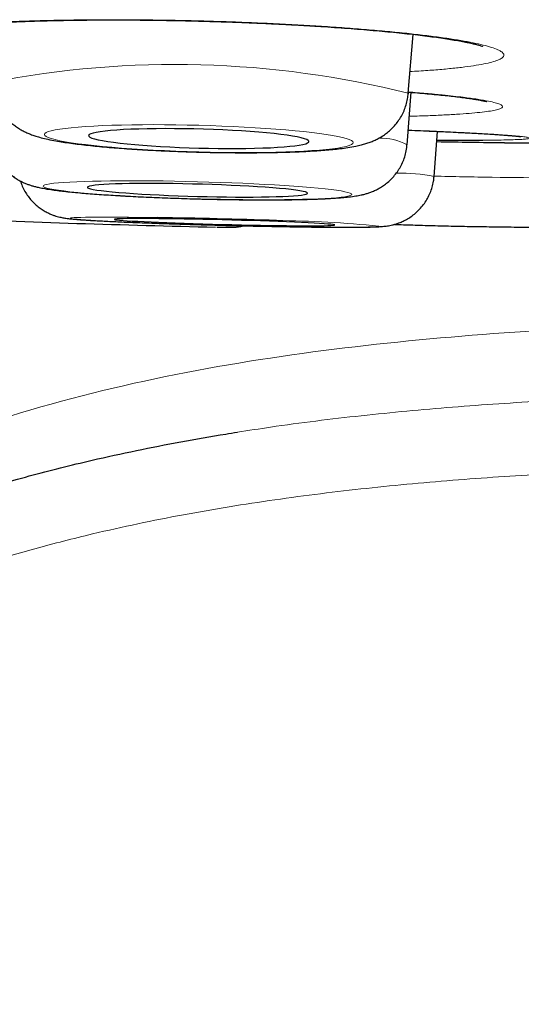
# Model space of a CAD drawing. Header units: millimetres. Extents: x 8 to 961, y 12 to 932.
# Tile 102 of 177: x 559.13 to 561.92, y 443.69 to 449.17. Entities that reach past the tile are written whole.
import ezdxf

# ---------------------------------------------------------------- set-up
doc = ezdxf.new("R2010")
doc.units = ezdxf.units.MM

msp = doc.modelspace()

# ---------------------------------------------------------------- linework, layer by layer
at = {"color": 7, "linetype": 'Continuous', "lineweight": 30}
for p, q in [((561.2877, 448.7614), (561.3138, 449.0896)), ((561.2805, 448.4746), (561.3037, 448.7671)), ((561.2877, 448.7614), (561.2873, 448.7592)), ((561.4312, 448.2989), (561.4507, 448.5496)), ((561.8368, 448.4867), (562.4354, 448.4867)), ((561.4312, 448.2989), (561.4304, 448.2981))]:
    msp.add_line(p, q, dxfattribs=at)
at = {"color": 8, "linetype": 'Continuous', "lineweight": 0}
msp.add_line((561.8231, 448.4868), (562.4354, 448.4868), dxfattribs=at)
at = {"color": 8, "linetype": 'Continuous', "lineweight": 0, "flags": 128}
for points in [[(560.122, 448.4356), (560.1862, 448.4341), (560.25, 448.433), (560.3131, 448.4324), (560.3751, 448.4322), (560.4357, 448.4324), (560.4946, 448.433), (560.5514, 448.4341), (560.6057, 448.4356), (560.6574, 448.4375), (560.7061, 448.4399), (560.7515, 448.4426), (560.7934, 448.4457), (560.8315, 448.4491), (560.8657, 448.4529), (560.8957, 448.457), (560.9213, 448.4614), (560.9425, 448.466), (560.9592, 448.4709), (560.9711, 448.4761), (560.9783, 448.4814), (560.9807, 448.4868), (560.9783, 448.4924), (560.9711, 448.4981), (560.9592, 448.5039), (560.9425, 448.5096), (560.9213, 448.5154), (560.8957, 448.5212), (560.8657, 448.5269), (560.8315, 448.5325), (560.7934, 448.5379), (560.7515, 448.5432), (560.7061, 448.5483), (560.6574, 448.5532), (560.6057, 448.5579), (560.5514, 448.5623), (560.4946, 448.5664), (560.4357, 448.5701), (560.3751, 448.5736), (560.3131, 448.5766), (560.25, 448.5793), (560.1862, 448.5816), (560.122, 448.5835), (560.0579, 448.585), (559.994, 448.5861), (559.9309, 448.5868), (559.8689, 448.587), (559.8083, 448.5867), (559.7495, 448.5861), (559.6927, 448.585), (559.6383, 448.5835), (559.5866, 448.5816), (559.538, 448.5793), (559.4926, 448.5765), (559.4507, 448.5735), (559.4126, 448.57), (559.3784, 448.5662), (559.3484, 448.5621), (559.3227, 448.5577), (559.3015, 448.5531), (559.2849, 448.5482), (559.2729, 448.5431), (559.2657, 448.5378), (559.2633, 448.5323), (559.2657, 448.5267), (559.2729, 448.521), (559.2849, 448.5153), (559.3015, 448.5095), (559.3227, 448.5037), (559.3484, 448.4979), (559.3784, 448.4922), (559.4126, 448.4867), (559.4507, 448.4812), (559.4926, 448.4759), (559.538, 448.4708), (559.5866, 448.4659), (559.6383, 448.4612), (559.6927, 448.4568), (559.7495, 448.4528), (559.8083, 448.449), (559.8689, 448.4456), (559.9309, 448.4425), (559.994, 448.4398), (560.0579, 448.4375), (560.122, 448.4356)], [(560.1148, 448.1744), (560.1789, 448.1728), (560.2427, 448.1715), (560.3058, 448.1705), (560.3679, 448.1697), (560.4285, 448.1693), (560.4873, 448.1692), (560.5441, 448.1693), (560.5985, 448.1697), (560.6501, 448.1705), (560.6988, 448.1715), (560.7442, 448.1728), (560.7861, 448.1744), (560.8242, 448.1762), (560.8584, 448.1784), (560.8884, 448.1807), (560.9141, 448.1833), (560.9353, 448.1861), (560.9519, 448.1891), (560.9638, 448.1922), (560.971, 448.1956), (560.9734, 448.1991), (560.971, 448.2027), (560.9638, 448.2064), (560.9519, 448.2103), (560.9353, 448.2141), (560.9141, 448.2181), (560.8884, 448.222), (560.8584, 448.226), (560.8242, 448.2299), (560.7861, 448.2338), (560.7442, 448.2376), (560.6988, 448.2413), (560.6501, 448.2449), (560.5985, 448.2484), (560.5441, 448.2518), (560.4873, 448.2549), (560.4285, 448.2579), (560.3679, 448.2607), (560.3058, 448.2633), (560.2427, 448.2656), (560.1789, 448.2677), (560.1148, 448.2696), (560.0506, 448.2711), (559.9868, 448.2724), (559.9237, 448.2735), (559.8617, 448.2742), (559.801, 448.2746), (559.7422, 448.2748), (559.6854, 448.2746), (559.631, 448.2742), (559.5794, 448.2734), (559.5307, 448.2724), (559.4853, 448.2711), (559.4434, 448.2695), (559.4053, 448.2677), (559.3711, 448.2656), (559.3411, 448.2632), (559.3154, 448.2607), (559.2942, 448.2579), (559.2776, 448.2549), (559.2657, 448.2517), (559.2585, 448.2483), (559.2561, 448.2448), (559.2585, 448.2412), (559.2657, 448.2375), (559.2776, 448.2337), (559.2942, 448.2298), (559.3154, 448.2259), (559.3411, 448.2219), (559.3711, 448.218), (559.4053, 448.2141), (559.4434, 448.2102), (559.4853, 448.2064), (559.5307, 448.2026), (559.5794, 448.199), (559.631, 448.1955), (559.6854, 448.1922), (559.7422, 448.189), (559.801, 448.186), (559.8617, 448.1832), (559.9237, 448.1807), (559.9868, 448.1783), (560.0506, 448.1762), (560.1148, 448.1744)], [(559.8934, 448.0697), (559.8368, 448.0705), (559.7824, 448.0712), (559.7307, 448.0718), (559.682, 448.0722), (559.6366, 448.0724), (559.5946, 448.0725), (559.5565, 448.0724), (559.5223, 448.0722), (559.4923, 448.0718), (559.4665, 448.0712), (559.4453, 448.0706), (559.4286, 448.0697), (559.4167, 448.0687), (559.4095, 448.0676), (559.407, 448.0664), (559.4094, 448.065), (559.4165, 448.0635), (559.4284, 448.0619), (559.445, 448.0602), (559.4662, 448.0585), (559.4919, 448.0566), (559.5218, 448.0547), (559.556, 448.0527), (559.5941, 448.0507), (559.6359, 448.0486), (559.6813, 448.0465), (559.73, 448.0444), (559.7816, 448.0423), (559.836, 448.0402), (559.8927, 448.0382), (559.9516, 448.0361), (560.0122, 448.0342), (560.0742, 448.0322), (560.1373, 448.0304), (560.2011, 448.0286), (560.2653, 448.0269), (560.3294, 448.0253), (560.3933, 448.0238), (560.4564, 448.0225), (560.5184, 448.0212), (560.579, 448.0201), (560.6379, 448.0191), (560.6947, 448.0183), (560.7491, 448.0176), (560.8008, 448.017), (560.8495, 448.0167), (560.8949, 448.0164), (560.9368, 448.0163), (560.975, 448.0164), (561.0091, 448.0167), (561.0392, 448.017), (561.0649, 448.0176), (561.0861, 448.0183), (561.1028, 448.0191), (561.1148, 448.0201), (561.122, 448.0212), (561.1244, 448.0225), (561.1244, 448.0225)]]:
    msp.add_lwpolyline(points, dxfattribs=at)
at = {"color": 7, "linetype": 'Continuous', "lineweight": 30, "flags": 128}
for points in [[(560.122, 448.4568), (560.1762, 448.4555), (560.2299, 448.4547), (560.2828, 448.4544), (560.3344, 448.4544), (560.3844, 448.4549), (560.4323, 448.4558), (560.4778, 448.4572), (560.5205, 448.4589), (560.5601, 448.461), (560.5962, 448.4636), (560.6286, 448.4665), (560.6571, 448.4697), (560.6814, 448.4732), (560.7013, 448.477), (560.7167, 448.4811), (560.7274, 448.4854), (560.7334, 448.4899), (560.7346, 448.4945), (560.731, 448.4993), (560.7226, 448.5041), (560.7096, 448.509), (560.6919, 448.5139), (560.6698, 448.5187), (560.6434, 448.5235), (560.6129, 448.5282), (560.5786, 448.5327), (560.5407, 448.537), (560.4995, 448.5412), (560.4554, 448.545), (560.4086, 448.5486), (560.3596, 448.5519), (560.3088, 448.5549), (560.2565, 448.5575), (560.2031, 448.5597), (560.1491, 448.5616), (560.0949, 448.563), (560.0409, 448.564), (559.9876, 448.5646), (559.9353, 448.5648), (559.8844, 448.5645), (559.8354, 448.5638), (559.7887, 448.5627), (559.7446, 448.5611), (559.7034, 448.5592), (559.6655, 448.5569), (559.6311, 448.5542), (559.6007, 448.5511), (559.5742, 448.5477), (559.5521, 448.544), (559.5345, 448.5401), (559.5214, 448.5359), (559.513, 448.5315), (559.5094, 448.5269), (559.5106, 448.5222), (559.5166, 448.5174), (559.5274, 448.5126), (559.5427, 448.5077), (559.5626, 448.5028), (559.5869, 448.498), (559.6154, 448.4933), (559.6478, 448.4887), (559.684, 448.4842), (559.7236, 448.48), (559.7663, 448.476), (559.8118, 448.4722), (559.8597, 448.4688), (559.9096, 448.4657), (559.9613, 448.4629), (560.0141, 448.4604), (560.0679, 448.4584), (560.122, 448.4568)], [(560.1148, 448.188), (560.1689, 448.1867), (560.2226, 448.1857), (560.2755, 448.1849), (560.3271, 448.1844), (560.3771, 448.1843), (560.425, 448.1844), (560.4705, 448.1848), (560.5132, 448.1855), (560.5528, 448.1865), (560.5889, 448.1878), (560.6214, 448.1894), (560.6498, 448.1912), (560.6741, 448.1932), (560.694, 448.1955), (560.7094, 448.1979), (560.7201, 448.2006), (560.7261, 448.2034), (560.7273, 448.2064), (560.7237, 448.2095), (560.7154, 448.2127), (560.7023, 448.2159), (560.6846, 448.2193), (560.6625, 448.2226), (560.6361, 448.2259), (560.6056, 448.2292), (560.5713, 448.2325), (560.5334, 448.2356), (560.4922, 448.2387), (560.4481, 448.2416), (560.4013, 448.2444), (560.3524, 448.2469), (560.3015, 448.2493), (560.2492, 448.2515), (560.1958, 448.2535), (560.1419, 448.2552), (560.0876, 448.2566), (560.0337, 448.2578), (559.9803, 448.2587), (559.928, 448.2593), (559.8771, 448.2596), (559.8282, 448.2596), (559.7814, 448.2593), (559.7373, 448.2588), (559.6961, 448.2579), (559.6582, 448.2568), (559.6239, 448.2554), (559.5934, 448.2537), (559.567, 448.2518), (559.5449, 448.2496), (559.5272, 448.2473), (559.5141, 448.2447), (559.5058, 448.2419), (559.5022, 448.239), (559.5034, 448.236), (559.5094, 448.2329), (559.5201, 448.2296), (559.5355, 448.2263), (559.5554, 448.223), (559.5797, 448.2197), (559.6081, 448.2164), (559.6406, 448.2131), (559.6767, 448.2099), (559.7163, 448.2068), (559.759, 448.2038), (559.8045, 448.2009), (559.8524, 448.1983), (559.9024, 448.1958), (559.954, 448.1935), (560.0069, 448.1914), (560.0606, 448.1896), (560.1148, 448.188)], [(560.8785, 448.0287), (560.8761, 448.0299), (560.8689, 448.0312), (560.8571, 448.0326), (560.8406, 448.034), (560.8196, 448.0356), (560.7943, 448.0372), (560.7648, 448.0389), (560.7314, 448.0406), (560.6944, 448.0424), (560.654, 448.0442), (560.6106, 448.0459), (560.5645, 448.0477), (560.5161, 448.0494), (560.4657, 448.0511), (560.4137, 448.0528), (560.3605, 448.0543), (560.3067, 448.0558), (560.2525, 448.0572), (560.1984, 448.0586), (560.1448, 448.0598), (560.0922, 448.0608), (560.041, 448.0618), (559.9915, 448.0626), (559.9441, 448.0633), (559.8993, 448.0638), (559.8573, 448.0642), (559.8185, 448.0644), (559.7833, 448.0644), (559.7518, 448.0644), (559.7243, 448.0641), (559.701, 448.0637), (559.6822, 448.0631), (559.668, 448.0624), (559.6584, 448.0616), (559.6536, 448.0606), (559.6536, 448.0595), (559.6583, 448.0583), (559.6678, 448.057), (559.682, 448.0555), (559.7008, 448.054), (559.724, 448.0524), (559.7514, 448.0508), (559.7829, 448.0491), (559.8181, 448.0473), (559.8568, 448.0456), (559.8988, 448.0438), (559.9436, 448.042), (559.9909, 448.0403), (560.0404, 448.0386), (560.0916, 448.0369), (560.1442, 448.0353), (560.1978, 448.0337), (560.2518, 448.0323), (560.306, 448.0309), (560.3599, 448.0297), (560.4131, 448.0285), (560.465, 448.0275), (560.5155, 448.0266), (560.5639, 448.0259), (560.6101, 448.0253), (560.6535, 448.0248), (560.6939, 448.0245), (560.731, 448.0244), (560.7644, 448.0244), (560.7939, 448.0246), (560.8193, 448.0249), (560.8404, 448.0254), (560.8569, 448.026), (560.8688, 448.0268), (560.876, 448.0277), (560.8785, 448.0287)]]:
    msp.add_lwpolyline(points, dxfattribs=at)
at = {"color": 8, "linetype": 'Continuous', "lineweight": 0}
for centre, radius, start, end in [((559.9912, 443.6061), 5.3158, 75.8839, 101.0607), ((561.1354, 448.2086), 0.303, 61.391, 92.2751), ((561.236, 447.3042), 1.0137, 78.8971, 90.7524), ((562.2887, 486.1668), 37.8761, 268.70052, 269.19216), ((562.2406, 480.0319), 31.7412, 269.12276, 270.37477), ((560.4916, 441.6558), 6.398, 84.32362, 89.43634)]:
    msp.add_arc(centre, radius, start, end, dxfattribs=at)
at = {"color": 7, "linetype": 'Continuous', "lineweight": 30}
for centre, radius, start, end in [((563.6023, 578.4747), 130, 269.049736, 269.215851), ((561.8368, 449.4867), 1, 269.2159, 270), ((561.926, 526.0001), 78.0018, 267.608542, 268.743773), ((559.2464, 408.1301), 39.9448, 88.12335, 89.072)]:
    msp.add_arc(centre, radius, start, end, dxfattribs=at)
at = {"color": 8, "linetype": 'Continuous', "lineweight": 0}
for points, knots in [([(560.789, 449.1356), (560.745, 449.1383), (560.6569, 449.1436), (560.5196, 449.1505), (560.38, 449.1565), (560.2387, 449.1616), (560.0967, 449.1656), (559.9548, 449.1685), (559.8142, 449.1704), (559.676, 449.1713), (559.5411, 449.171), (559.4103, 449.1696), (559.2846, 449.1672), (559.1651, 449.1638), (559.0526, 449.1593), (558.9476, 449.1538), (558.851, 449.1473), (558.7636, 449.1399), (558.6861, 449.1317), (558.6188, 449.1226), (558.5622, 449.1129), (558.5167, 449.1024), (558.4831, 449.0914), (558.4611, 449.0798), (558.4508, 449.0678), (558.4524, 449.0555), (558.4663, 449.0429), (558.4921, 449.0301), (558.5293, 449.0172), (558.5779, 449.0044), (558.6378, 448.9917), (558.7083, 448.9791), (558.7891, 448.9668), (558.8751, 448.9553), (558.9385, 448.9482), (558.9683, 448.9449)], [0, 0, 0, 0, 0.030354, 0.060816, 0.091278, 0.121631, 0.151985, 0.182447, 0.212909, 0.243263, 0.273617, 0.304079, 0.334541, 0.364894, 0.395248, 0.42571, 0.456172, 0.486526, 0.516879, 0.547342, 0.577804, 0.608157, 0.638511, 0.668973, 0.699435, 0.729789, 0.760142, 0.790604, 0.821067, 0.85142, 0.881774, 0.912236, 0.942698, 0.973052, 1, 1, 1, 1]), ([(561.2973, 448.8826), (561.314, 448.8835), (561.3654, 448.8863), (561.4424, 448.892), (561.5278, 448.8995), (561.6029, 448.908), (561.6674, 448.9172), (561.7212, 448.9271), (561.7638, 448.9378), (561.7948, 448.9489), (561.8138, 448.9606), (561.8209, 448.9727), (561.8162, 448.9851), (561.7997, 448.9978), (561.771, 449.0106), (561.7307, 449.0234), (561.6792, 449.0363), (561.6169, 449.049), (561.5438, 449.0614), (561.4606, 449.0736), (561.3682, 449.0854), (561.2671, 449.0968), (561.1578, 449.1075), (561.0411, 449.1176), (560.9184, 449.1271), (560.8321, 449.1328), (560.789, 449.1356)], [0, 0, 0, 0, 0.020507, 0.063168, 0.105828, 0.148337, 0.190846, 0.233507, 0.276167, 0.318676, 0.361185, 0.403845, 0.446506, 0.489015, 0.531523, 0.574184, 0.616844, 0.659353, 0.701862, 0.744523, 0.787183, 0.829692, 0.872193, 0.914846, 0.957499, 1, 1, 1, 1]), ([(561.5929, 448.7394), (561.5747, 448.7416), (561.5385, 448.746), (561.4701, 448.7532), (561.3884, 448.761), (561.3216, 448.7664), (561.2883, 448.7692)], [0, 0, 0, 0, 0.215261, 0.430523, 0.716204, 1, 1, 1, 1]), ([(561.2931, 448.6338), (561.2995, 448.634), (561.3411, 448.635), (561.4099, 448.6374), (561.498, 448.6412), (561.5757, 448.6458), (561.6435, 448.6509), (561.7004, 448.6566), (561.7459, 448.6629), (561.78, 448.6696), (561.8025, 448.6768), (561.8132, 448.6844), (561.8116, 448.6923), (561.7981, 448.7006), (561.7729, 448.709), (561.7328, 448.7183), (561.6755, 448.7285), (561.6204, 448.7358), (561.5929, 448.7394)], [0, 0, 0, 0, 0.01163, 0.075307, 0.138985, 0.202889, 0.266794, 0.330471, 0.394149, 0.458053, 0.521958, 0.585635, 0.649313, 0.713217, 0.777122, 0.840799, 0.9204, 1, 1, 1, 1]), ([(561.7636, 448.5333), (561.7462, 448.5344), (561.7115, 448.5365), (561.646, 448.5402), (561.567, 448.5443), (561.4712, 448.5489), (561.378, 448.5531), (561.3133, 448.5557), (561.287, 448.5568)], [0, 0, 0, 0, 0.14477, 0.290124, 0.480269, 0.670414, 0.866083, 1, 1, 1, 1]), ([(561.7023, 448.5004), (561.7263, 448.5006), (561.7751, 448.501), (561.8344, 448.5021), (561.8834, 448.5035), (561.9211, 448.5053), (561.9474, 448.5075), (561.9616, 448.5101), (561.9638, 448.5129), (561.9542, 448.516), (561.9326, 448.5195), (561.896, 448.5235), (561.8425, 448.5281), (561.79, 448.5316), (561.7636, 448.5333)], [0, 0, 0, 0, 0.079027, 0.160186, 0.239055, 0.317923, 0.399083, 0.480242, 0.559111, 0.637979, 0.719139, 0.800298, 0.899595, 1, 1, 1, 1]), ([(563.6023, 447.4855), (563.2855, 447.483), (562.6518, 447.478), (561.7022, 447.4268), (560.7556, 447.3324), (559.8174, 447.1754), (559.0126, 446.9598), (558.3462, 446.7061), (557.8121, 446.4439), (557.3093, 446.1257), (556.8498, 445.7468), (556.449, 445.306), (556.1202, 444.8096), (555.8703, 444.2676), (555.7714, 443.8838), (555.7219, 443.6918)], [0, 0, 0, 0, 0.10003, 0.200056, 0.300173, 0.400239, 0.500131, 0.562636, 0.625145, 0.687668, 0.750125, 0.812616, 0.875055, 0.937489, 1, 1, 1, 1]), ([(560.3375, 446.8755), (560.3989, 446.8851), (560.6277, 446.9208), (561.0261, 446.9696), (561.5351, 447.0175), (562.0482, 447.0512), (562.5648, 447.0739), (562.9101, 447.0808), (563.083, 447.0842)], [0, 0, 0, 0, 0.067804, 0.2526758, 0.4377559, 0.6249147, 0.8122321, 1, 1, 1, 1]), ([(563.6023, 446.6807), (563.4326, 446.6801), (563.0932, 446.6788), (562.5839, 446.6668), (562.0748, 446.6456), (561.5648, 446.6126), (561.1398, 446.5736), (560.7996, 446.5341), (560.5447, 446.5), (560.2901, 446.4611), (560.036, 446.4167), (559.7828, 446.3666), (559.5071, 446.305), (559.2094, 446.2289), (558.9173, 446.1418), (558.6542, 446.0519), (558.4457, 445.972), (558.2656, 445.8959), (558.1131, 445.8262), (557.9628, 445.7517), (557.8143, 445.6716), (557.6681, 445.5857), (557.524, 445.4931), (557.3834, 445.3939), (557.2465, 445.2874), (557.1135, 445.1725), (556.9856, 445.0486), (556.8643, 444.9159), (556.7664, 444.7943), (556.689, 444.6868), (556.6287, 444.5955), (556.5616, 444.4841), (556.4911, 444.3515), (556.4209, 444.1958), (556.3597, 444.0362), (556.3269, 443.9273), (556.3105, 443.8728)], [0, 0, 0, 0, 0.060628, 0.121302, 0.182117, 0.242982, 0.304429, 0.335184, 0.365947, 0.396828, 0.427722, 0.45866, 0.489617, 0.529312, 0.569067, 0.59908, 0.629092, 0.649146, 0.669115, 0.689144, 0.709172, 0.729462, 0.74975, 0.770355, 0.790957, 0.811704, 0.83322, 0.854758, 0.876269, 0.889489, 0.902709, 0.915993, 0.936821, 0.957651, 0.978825, 1, 1, 1, 1])]:
    msp.add_open_spline(points, degree=3, knots=knots, dxfattribs=at)
at = {"color": 7, "linetype": 'Continuous', "lineweight": 30}
for points, knots in [([(558.5682, 449.105), (558.5681, 449.105), (558.5679, 449.1049), (558.5713, 449.1061), (558.5783, 449.1082), (558.5899, 449.1112), (558.6059, 449.1147), (558.6267, 449.1187), (558.6519, 449.1229), (558.6818, 449.1273), (558.7161, 449.1316), (558.755, 449.1359), (558.7984, 449.1402), (558.8461, 449.1443), (558.8978, 449.1482), (558.9534, 449.1519), (559.0125, 449.1553), (559.0748, 449.1584), (559.1401, 449.1611), (559.208, 449.1635), (559.2782, 449.1656), (559.3503, 449.1673), (559.4241, 449.1685), (559.4993, 449.1694), (559.5761, 449.17), (559.6547, 449.1701), (559.7353, 449.1699), (559.8174, 449.1693), (559.9005, 449.1683), (559.9843, 449.1669), (560.0683, 449.1651), (560.1522, 449.163), (560.2361, 449.1605), (560.3197, 449.1577), (560.4029, 449.1545), (560.4854, 449.151), (560.567, 449.1471), (560.6476, 449.1429), (560.7188, 449.1388), (560.7765, 449.1353), (560.8333, 449.1316), (560.8966, 449.1273), (560.9697, 449.1219), (561.0404, 449.1163), (561.1087, 449.1104), (561.1744, 449.1043), (561.2373, 449.098), (561.2973, 449.0916), (561.3539, 449.085), (561.407, 449.0784), (561.4565, 449.0716), (561.5023, 449.0649), (561.544, 449.0581), (561.5816, 449.0515), (561.6145, 449.0451), (561.6416, 449.0392), (561.6636, 449.0339), (561.6802, 449.0294), (561.6923, 449.0256), (561.6997, 449.0231), (561.7032, 449.0216), (561.703, 449.0217), (561.7029, 449.0217)], [0, 0, 0, 0, 0.004942, 0.015933, 0.028054, 0.041287, 0.055541, 0.070667, 0.08649, 0.102568, 0.119073, 0.136116, 0.153593, 0.17142, 0.189522, 0.207833, 0.226296, 0.244856, 0.263464, 0.282069, 0.300624, 0.319096, 0.337459, 0.35569, 0.373793, 0.392084, 0.410615, 0.429218, 0.447861, 0.466511, 0.48513, 0.503688, 0.522169, 0.540749, 0.559313, 0.57787, 0.596432, 0.615008, 0.633607, 0.646513, 0.656302, 0.674807, 0.693262, 0.711688, 0.730091, 0.74848, 0.76686, 0.785233, 0.803581, 0.821687, 0.83979, 0.857822, 0.875718, 0.893399, 0.910769, 0.92771, 0.942241, 0.957532, 0.970917, 0.983387, 0.994834, 1, 1, 1, 1]), ([(558.9716, 448.8231), (558.9716, 448.8217), (558.9713, 448.8085), (558.9746, 448.7836), (558.9816, 448.7495), (558.9926, 448.7173), (559.0064, 448.6873), (559.0229, 448.6597), (559.0414, 448.6349), (559.0614, 448.6128), (559.0822, 448.5937), (559.1033, 448.5773), (559.1244, 448.5635), (559.1453, 448.5518), (559.1662, 448.5417), (559.1878, 448.5328), (559.2114, 448.5244), (559.2397, 448.5159), (559.2742, 448.5073), (559.3138, 448.4991), (559.3559, 448.4918), (559.3992, 448.4852), (559.4449, 448.4791), (559.4937, 448.4734), (559.5441, 448.4681), (559.5964, 448.4631), (559.6505, 448.4586), (559.7064, 448.4543), (559.7639, 448.4504), (559.8228, 448.4468), (559.883, 448.4435), (559.9441, 448.4407), (560.006, 448.4381), (560.0654, 448.436), (560.1042, 448.435), (560.1221, 448.4345)], [0, 0, 0, 0, 0.002559, 0.024845, 0.046599, 0.067877, 0.088719, 0.109146, 0.129166, 0.14878, 0.168008, 0.18695, 0.205868, 0.225145, 0.245388, 0.267538, 0.292997, 0.324147, 0.366012, 0.414602, 0.457683, 0.498207, 0.540886, 0.5819, 0.621907, 0.661272, 0.700201, 0.738822, 0.777221, 0.815455, 0.853568, 0.891592, 0.929554, 0.967475, 1, 1, 1, 1]), ([(561.2883, 448.7683), (561.3002, 448.7674), (561.332, 448.7648), (561.3801, 448.7606), (561.4325, 448.7557), (561.4812, 448.7508), (561.5262, 448.746), (561.5672, 448.7411), (561.604, 448.7364), (561.6364, 448.7318), (561.6642, 448.7274), (561.6839, 448.7239), (561.6976, 448.7212), (561.7082, 448.7189), (561.7174, 448.7168), (561.7229, 448.7153), (561.7253, 448.7145), (561.7247, 448.7147), (561.7246, 448.7147)], [0, 0, 0, 0, 0.048886, 0.129871, 0.210225, 0.290488, 0.370409, 0.449742, 0.52835, 0.606012, 0.682392, 0.756986, 0.797548, 0.840204, 0.898614, 0.951479, 0.998438, 1, 1, 1, 1]), ([(560.1221, 448.4345), (560.133, 448.4342), (560.1648, 448.4334), (560.2174, 448.4323), (560.2794, 448.4314), (560.3407, 448.431), (560.4011, 448.4309), (560.4602, 448.4312), (560.518, 448.4319), (560.5741, 448.4331), (560.6283, 448.4346), (560.6806, 448.4366), (560.7307, 448.439), (560.7787, 448.4419), (560.8244, 448.4452), (560.8683, 448.4491), (560.9107, 448.4538), (560.953, 448.4596), (560.991, 448.4662), (561.0239, 448.4737), (561.0503, 448.4811), (561.074, 448.4891), (561.0969, 448.4984), (561.1198, 448.5095), (561.1429, 448.5229), (561.1662, 448.5391), (561.1891, 448.5583), (561.2111, 448.5807), (561.2314, 448.6061), (561.2494, 448.6341), (561.2644, 448.6644), (561.276, 448.6965), (561.2842, 448.7289), (561.2864, 448.7507), (561.2874, 448.7612)], [0, 0, 0, 0, 0.019981, 0.057968, 0.095972, 0.134005, 0.172087, 0.21024, 0.248488, 0.286865, 0.325414, 0.364191, 0.403278, 0.442794, 0.482921, 0.523961, 0.566454, 0.611499, 0.661819, 0.697954, 0.725635, 0.750064, 0.772019, 0.792617, 0.812717, 0.8328, 0.85314, 0.873851, 0.894868, 0.916086, 0.937421, 0.958817, 0.980247, 1, 1, 1, 1]), ([(561.287, 448.5567), (561.2879, 448.5566), (561.3118, 448.5557), (561.3563, 448.5538), (561.4199, 448.551), (561.4803, 448.5483), (561.5374, 448.5455), (561.5911, 448.5429), (561.6412, 448.5402), (561.6878, 448.5376), (561.7307, 448.5351), (561.7696, 448.5326), (561.8045, 448.5303), (561.8351, 448.528), (561.8604, 448.5259), (561.8783, 448.5243), (561.8924, 448.5229), (561.9033, 448.5216), (561.9112, 448.5206), (561.915, 448.52), (561.9148, 448.5201), (561.9147, 448.5201)], [0, 0, 0, 0, 0.00263, 0.066604, 0.130651, 0.194626, 0.258419, 0.321922, 0.385094, 0.448449, 0.511582, 0.574466, 0.637042, 0.699193, 0.76071, 0.814369, 0.847885, 0.898426, 0.943972, 0.983182, 1, 1, 1, 1]), ([(558.9644, 448.5365), (558.9643, 448.5355), (558.9639, 448.5226), (558.9672, 448.4983), (558.9741, 448.4643), (558.9849, 448.4323), (558.9987, 448.4025), (559.015, 448.3751), (559.0335, 448.3504), (559.0535, 448.3286), (559.0745, 448.3096), (559.0955, 448.2937), (559.1161, 448.2806), (559.1359, 448.2699), (559.1546, 448.2613), (559.1726, 448.2543), (559.1905, 448.2483), (559.2092, 448.2429), (559.2307, 448.2376), (559.2603, 448.2316), (559.2949, 448.2259), (559.3344, 448.2206), (559.3729, 448.216), (559.4143, 448.2117), (559.459, 448.2076), (559.5057, 448.2037), (559.5546, 448.2), (559.6056, 448.1964), (559.6588, 448.1931), (559.7139, 448.1899), (559.7707, 448.1869), (559.829, 448.1841), (559.8885, 448.1815), (559.9491, 448.1792), (560.0104, 448.177), (560.0657, 448.1753), (560.1006, 448.1743), (560.1148, 448.1739)], [0, 0, 0, 0, 0.001863, 0.023454, 0.044488, 0.06501, 0.085046, 0.104605, 0.123675, 0.142219, 0.16017, 0.177453, 0.194075, 0.210242, 0.226434, 0.243205, 0.261394, 0.282245, 0.307742, 0.341972, 0.397655, 0.439376, 0.478678, 0.520128, 0.559999, 0.59896, 0.63736, 0.67539, 0.713161, 0.750748, 0.7882, 0.825552, 0.86283, 0.900054, 0.937241, 0.974403, 1, 1, 1, 1]), ([(561.4469, 448.5005), (561.4756, 448.5003), (561.5376, 448.5), (561.6212, 448.5), (561.6778, 448.5001), (561.7016, 448.5003), (561.7023, 448.5004)], [0, 0, 0, 0, 0.298882, 0.644764, 0.990647, 1, 1, 1, 1]), ([(560.1148, 448.1739), (560.1256, 448.1736), (560.1571, 448.1728), (560.2091, 448.1716), (560.2704, 448.1705), (560.331, 448.1696), (560.3907, 448.169), (560.4491, 448.1686), (560.5059, 448.1685), (560.5611, 448.1687), (560.6143, 448.1692), (560.6653, 448.1699), (560.714, 448.171), (560.7602, 448.1723), (560.804, 448.1739), (560.8452, 448.1759), (560.8841, 448.1782), (560.9214, 448.181), (560.9586, 448.1847), (560.9922, 448.1892), (561.0211, 448.1946), (561.0439, 448.2001), (561.0632, 448.2057), (561.0832, 448.2128), (561.1043, 448.2218), (561.1266, 448.2333), (561.1497, 448.2478), (561.1732, 448.2656), (561.196, 448.2868), (561.2173, 448.3112), (561.2363, 448.3384), (561.2524, 448.3678), (561.2654, 448.3991), (561.2747, 448.4331), (561.2797, 448.4584), (561.2801, 448.4728), (561.2802, 448.4746)], [0, 0, 0, 0, 0.019568, 0.05677, 0.093985, 0.131219, 0.168483, 0.205793, 0.243163, 0.280616, 0.318177, 0.355883, 0.393784, 0.431954, 0.470502, 0.509607, 0.549576, 0.590999, 0.635205, 0.686228, 0.72214, 0.743159, 0.762182, 0.779857, 0.797181, 0.814625, 0.832749, 0.851717, 0.871374, 0.891485, 0.911874, 0.932429, 0.953085, 0.973801, 0.996722, 1, 1, 1, 1]), ([(559.1296, 448.2735), (559.1302, 448.2714), (559.1338, 448.2588), (559.1435, 448.2368), (559.1587, 448.2085), (559.1765, 448.1828), (559.1962, 448.1597), (559.2173, 448.1394), (559.2393, 448.122), (559.2614, 448.1076), (559.2827, 448.0961), (559.3025, 448.0873), (559.32, 448.0808), (559.3354, 448.0761), (559.3489, 448.0726), (559.361, 448.0699), (559.3726, 448.0678), (559.3848, 448.0659), (559.3995, 448.0639), (559.4184, 448.0619), (559.4421, 448.0598), (559.4707, 448.0577), (559.5023, 448.0556), (559.5377, 448.0535), (559.5756, 448.0514), (559.6163, 448.0494), (559.6599, 448.0473), (559.7062, 448.0453), (559.7551, 448.0433), (559.8063, 448.0413), (559.8597, 448.0393), (559.915, 448.0373), (559.972, 448.0354), (560.0304, 448.0335), (560.0899, 448.0317), (560.1503, 448.0299), (560.2112, 448.0283), (560.2723, 448.0267), (560.3335, 448.0252), (560.3943, 448.0237), (560.4545, 448.0224), (560.5137, 448.0212), (560.5718, 448.0201), (560.6284, 448.0192), (560.6832, 448.0183), (560.7361, 448.0176), (560.7867, 448.0171), (560.8348, 448.0166), (560.8803, 448.0163), (560.923, 448.0162), (560.9626, 448.0162), (560.9991, 448.0163), (561.0326, 448.0166), (561.063, 448.0171), (561.0908, 448.0178), (561.1175, 448.0188), (561.1385, 448.02), (561.1573, 448.0219), (561.1706, 448.0236), (561.1839, 448.0259), (561.199, 448.029), (561.2165, 448.0337), (561.2366, 448.0404), (561.2594, 448.0499), (561.2841, 448.0628), (561.3094, 448.0794), (561.3339, 448.0994), (561.3568, 448.1225), (561.3774, 448.1484), (561.3951, 448.1767), (561.4098, 448.2071), (561.4209, 448.2391), (561.4282, 448.2698), (561.43, 448.2899), (561.4308, 448.2988)], [0, 0, 0, 0, 0.0019565, 0.0119055, 0.0215975, 0.0310299, 0.0401921, 0.0490619, 0.0575982, 0.0657262, 0.0733225, 0.0802534, 0.0865198, 0.092356, 0.0981561, 0.1043022, 0.1112698, 0.1197863, 0.1310841, 0.1482586, 0.169456, 0.1889634, 0.2096678, 0.2293166, 0.2484727, 0.2673655, 0.2860998, 0.3047317, 0.323294, 0.3418071, 0.3602847, 0.3787362, 0.3971683, 0.4155859, 0.4339929, 0.4523924, 0.4707868, 0.4891785, 0.5075694, 0.5259611, 0.5443554, 0.5627543, 0.5811603, 0.5995762, 0.6180052, 0.6364519, 0.6549218, 0.6734227, 0.6919652, 0.7105653, 0.7292467, 0.7480474, 0.7670318, 0.7863188, 0.8061555, 0.827169, 0.8517614, 0.862475, 0.8698351, 0.8764592, 0.8827887, 0.8891567, 0.896073, 0.9039046, 0.912615, 0.9218876, 0.9315003, 0.9413392, 0.9513279, 0.9614149, 0.9715669, 0.9817622, 0.9919859, 1, 1, 1, 1]), ([(560.2223, 448.0169), (560.2229, 448.0169), (560.2332, 448.0167), (560.2499, 448.0165), (560.2721, 448.0162), (560.2912, 448.0162), (560.3046, 448.0162), (560.3161, 448.0166), (560.3243, 448.0169), (560.333, 448.0175), (560.3434, 448.0185), (560.3566, 448.0204), (560.3676, 448.0222), (560.3743, 448.0239), (560.3755, 448.0242)], [0, 0, 0, 0, 0.010285, 0.171792, 0.335851, 0.50553, 0.692194, 0.769518, 0.822486, 0.864891, 0.90482, 0.944736, 0.990265, 1, 1, 1, 1]), ([(561.2103, 448.0322), (561.2226, 448.0318), (561.2512, 448.0307), (561.299, 448.0291), (561.3531, 448.0274), (561.409, 448.0259), (561.4666, 448.0244), (561.5255, 448.023), (561.5854, 448.0218), (561.6461, 448.0206), (561.7073, 448.0196), (561.7687, 448.0187), (561.83, 448.0179), (561.8909, 448.0173), (561.9511, 448.0168), (562.0104, 448.0165), (562.0685, 448.0162), (562.125, 448.0162), (562.1798, 448.0162), (562.2326, 448.0164), (562.2831, 448.0168), (562.3312, 448.0173), (562.3767, 448.0179), (562.4193, 448.0187), (562.4591, 448.0196), (562.4959, 448.0207), (562.5299, 448.022), (562.5614, 448.0235), (562.5916, 448.0254), (562.6171, 448.0276), (562.6384, 448.0301), (562.655, 448.0327), (562.6696, 448.0355), (562.685, 448.0391), (562.6966, 448.0426), (562.7023, 448.0443)], [0, 0, 0, 0, 0.024373, 0.056956, 0.089453, 0.121887, 0.154275, 0.186628, 0.218956, 0.251266, 0.283564, 0.315856, 0.348147, 0.380441, 0.412742, 0.445056, 0.477389, 0.509749, 0.542144, 0.574586, 0.60709, 0.639677, 0.672377, 0.705234, 0.738315, 0.77173, 0.805675, 0.840525, 0.877146, 0.918197, 0.945177, 0.961112, 0.975205, 0.987987, 1, 1, 1, 1]), ([(557.6958, 446.0548), (557.7296, 446.0731), (557.8231, 446.124), (557.9799, 446.1999), (558.1579, 446.28), (558.3581, 446.3628), (558.5808, 446.4467), (558.8635, 446.5417), (559.1791, 446.6342), (559.4931, 446.7129), (559.7746, 446.7746), (560.0225, 446.8228), (560.2103, 446.8562), (560.3156, 446.8721), (560.3375, 446.8755)], [0, 0, 0, 0, 0.041363, 0.114444, 0.187527, 0.251571, 0.34785, 0.444131, 0.573444, 0.702974, 0.793906, 0.884886, 0.975994, 1, 1, 1, 1])]:
    msp.add_open_spline(points, degree=3, knots=knots, dxfattribs=at)

doc.saveas('drawing.dxf')
